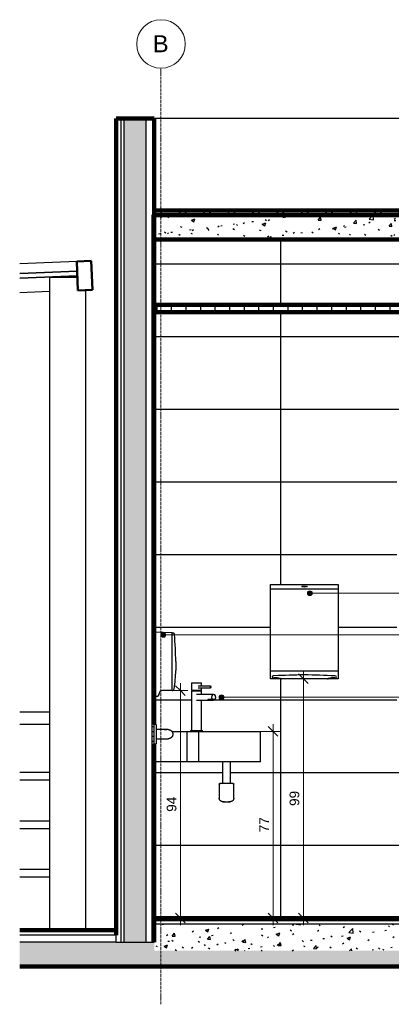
# Model space of a CAD drawing. Header units: millimetres. Extents: x -32127 to -9124, y -6877 to 4737.
# Tile 22 of 25: x -17910 to -16379, y 674 to 4737. Entities that reach past the tile are written whole.
import ezdxf

# ---------------------------------------------------------------- set-up
doc = ezdxf.new("R2010")
doc.units = ezdxf.units.MM
doc.linetypes.add('_Traço - ponto', pattern=[16, 12, -2, 0, -2])
for name, color, linetype, lineweight in [('A-ANNO-DIMS', 211, 'Continuous', 9), ('A-ANNO-DIMS-20', 211, 'Continuous', 9), ('A-CLNG', 13, 'Continuous', 25), ('A-CLNG-PATT', 13, 'Continuous', 90), ('A-FLOR', 192, 'Continuous', 25), ('A-FLOR-HRAL', 11, 'Continuous', 25), ('A-FLOR-MCUT', 51, 'Continuous', 25), ('A-FLOR-PATT', 8, 'Continuous', 25), ('A-GENM', 13, 'Continuous', 25), ('A-GLAZ-CURT', 52, 'Continuous', 25), ('A-GLAZ-CWMG', 51, 'Continuous', 25), ('A-ROOF', 132, 'Continuous', 25), ('A-ROOF-PATT', 132, 'Continuous', 90), ('A-WALL', 113, 'Continuous', 25), ('A-WALL-PATT', 111, 'Continuous', 90), ('G-ANNO-TEXT', 231, 'Continuous', 9), ('P-SANR-FIXT', 6, 'Continuous', 25), ('Q-SPCQ', 91, 'Continuous', 25), ('S-COLS', 52, 'Continuous', 25), ('S-GRID', 1, 'Continuous', 9), ('S-GRID-IDEN', 1, 'Continuous', 9)]:
    doc.layers.add(name, color=color, linetype=linetype, lineweight=lineweight)
doc.styles.add('Arial', font='arial.ttf', dxfattribs={"height": 70})
doc.styles.add('Arial_2', font='arial.ttf', dxfattribs={"height": 40})
doc.dimstyles.new('Diagonal_-_2_0mm_Arial', dxfattribs={"dimscale": 304.8, "dimtxt": 40.810376, "dimasz": 0.131234, "dimexe": 0.098425, "dimexo": 0.0625, "dimgap": 0.009843, "dimtad": 1, "dimdec": 0, "dimlfac": 0.1, "dimdsep": 46, "dimtxsty": 'Arial_2', "dimblk1": 'OBLIQUE', "dimblk2": 'OBLIQUE', "dimsah": 1, "dimcen": 0.09, "dimdle": 0.098425, "dimadec": 0, "dimazin": 0, "dimtfac": 1, "dimtdec": 4, "dimtix": 1, "dimtmove": 0, "dimatfit": 3, "dimfxl": 0.19685, "dimfxlon": 1, "dimtvp": 1, "dimtolj": 1, "dimtzin": 0, "dimarcsym": 2})
pattern_1 = [(50, (-14954.41, 0), (145.7474, -12.7507), [15.24, -167.64]), (355, (-14954.4, 0), (-28.194, 152.846), [12.192, -134.112]), (100.451, (-14942.26, -1.06), (117.554, 140.0937), [12.952, -142.472]), (46.184, (-14954.4, 40.64), (216.8635, -33.634), [22.86, -251.46]), (96.636, (-14936.34, 37.84), (189.922, 197.942), [19.428, -213.708]), (351.184, (-14954.4, 40.64), (189.925, 197.94), [18.288, -201.168]), (21, (-14934.09, 30.48), (121.292, -81.8118), [15.24, -167.64]), (326, (-14934.09, 30.48), (49.442, 147.3507), [12.192, -134.112]), (71.451, (-14923.98, 23.66), (170.7338, 65.5375), [12.952, -142.472]), (37.5, (-14954.407, 0), (2.47086, 67.64346), [6.706, -125.781, 6.706, -129.438, -134.62]), (37.5, (-14954.407, 0), (2.47086, 67.64346), [-268.63, 6.706, -127.914]), (7.5, (-14954.41, 0), (53.4554, 80.144), [6.706, -70.917, 6.706, -122.733, -51.308]), (7.5, (-14954.41, 0), (53.4554, 80.144), [-207.061, 6.706, -44.602]), (327.5, (-14999.72, 0), (108.4723, -4.58285), [6.706, -44.094, 6.706, -151.79, -210.312]), (327.5, (-14999.72, 0), (108.4723, -4.58285), [-209.296, 6.706, -203.606]), (317.5, (-15020.04, 0), (118.5031, 20.3417), [6.706, -59.334, 6.706, -98.552, -149.352]), (317.5, (-15020.04, 0), (118.5031, 20.3417), [-171.298, 6.706, -142.646])]
pattern_2 = [(0, (-14954.407, 0), (0, 20), []), (90, (-14954.407, 0), (-20, 1e-15), [])]

# ---------------------------------------------------------------- blocks, each defined once
blk = doc.blocks.new('Railing - Railing-3946303-AMPLIAÇÃO - VISTA 02')
at = {"layer": 'A-FLOR-HRAL'}
for p, q in [((-6368.5, 1880), (-6490.6, 1880)), ((-6490.6, 1830), (-6368.5, 1830)), ((-6368.5, 1630), (-6490.6, 1630)), ((-6490.6, 1600), (-6368.5, 1600)), ((-6368.5, 1430), (-6490.6, 1430)), ((-6490.6, 1400), (-6368.5, 1400)), ((-6368.5, 1230), (-6490.6, 1230)), ((-6490.6, 1200), (-6368.5, 1200))]:
    blk.add_line(p, q, dxfattribs=at)
blk = doc.blocks.new('817_Grab_Bars - 8170-001240-3992483-AMPLIAÇÃO - VISTA 02')
at = {"layer": 'Q-SPCQ'}
for p, q in [((-5928.8, 1828.4), (-5936, 1828.4)), ((-5936, 1749), (-5936, 1828.4)), ((-5928.8, 1828.4), (-5928.8, 1749)), ((-5910.6, 1807.8), (-5928.8, 1807.8)), ((-5936, 1749), (-5928.8, 1749)), ((-5928.8, 1769.7), (-5910.6, 1769.7)), ((-5897.8, 1769.7), (-5897.9, 1769.7)), ((-5884.4, 1769.7), (-5884.6, 1769.7))]:
    blk.add_line(p, q, dxfattribs=at)
at = {"layer": 'Q-SPCQ', "flags": 128}
for points in [[(-5878.8, 1807.8), (-5878.9, 1807.8), (-5878.9, 1807.8), (-5879.1, 1807.8), (-5879.2, 1807.8), (-5879.5, 1807.8), (-5879.8, 1807.8), (-5880.1, 1807.8), (-5880.5, 1807.8), (-5880.9, 1807.8), (-5881.3, 1807.8), (-5881.9, 1807.8), (-5882.4, 1807.8), (-5883, 1807.8), (-5883.7, 1807.8), (-5884.4, 1807.8), (-5885.1, 1807.8), (-5885.9, 1807.8), (-5886.7, 1807.8), (-5887.6, 1807.8), (-5888.5, 1807.8), (-5889.4, 1807.8), (-5890.4, 1807.8), (-5891.4, 1807.8), (-5892.4, 1807.8), (-5893.4, 1807.8), (-5894.5, 1807.8), (-5895.6, 1807.8), (-5896.8, 1807.8), (-5897.9, 1807.8), (-5899.1, 1807.8), (-5900.3, 1807.8), (-5901.5, 1807.8), (-5902.7, 1807.8), (-5903.9, 1807.8), (-5905.2, 1807.8), (-5906.5, 1807.8), (-5907.7, 1807.8), (-5909, 1807.8), (-5910.2, 1807.8), (-5910.6, 1807.8)], [(-5894.5, 1807.8), (-5893.7, 1807.8), (-5892.7, 1807.8), (-5891.6, 1807.8), (-5890.6, 1807.8), (-5889.7, 1807.8), (-5888.7, 1807.8), (-5887.8, 1807.8), (-5886.9, 1807.8), (-5886.1, 1807.8), (-5885.3, 1807.8), (-5884.6, 1807.8), (-5884.3, 1807.8)], [(-5878.8, 1807.8), (-5878.1, 1807.8), (-5877.3, 1807.7), (-5876.6, 1807.6), (-5875.8, 1807.5), (-5875.1, 1807.4), (-5874.3, 1807.2), (-5873.6, 1807), (-5872.8, 1806.8), (-5872.1, 1806.6), (-5871.4, 1806.3), (-5870.7, 1806), (-5870, 1805.6), (-5869.4, 1805.3), (-5868.7, 1804.9), (-5868.1, 1804.4), (-5867.5, 1804), (-5866.9, 1803.5), (-5866.3, 1803), (-5865.7, 1802.5), (-5865.2, 1802), (-5864.7, 1801.4), (-5864.2, 1800.9), (-5863.7, 1800.3), (-5863.2, 1799.7), (-5862.8, 1799), (-5862.4, 1798.4), (-5862, 1797.7), (-5861.7, 1797), (-5861.4, 1796.3), (-5861.1, 1795.6), (-5860.8, 1794.9), (-5860.6, 1794.2), (-5860.4, 1793.5), (-5860.2, 1792.7), (-5860.1, 1792), (-5860, 1791.2), (-5859.9, 1790.5), (-5859.8, 1789.7), (-5859.8, 1788.9), (-5859.8, 1788.7)], [(-5859.8, 1788.7), (-5859.8, 1788), (-5859.9, 1787.2), (-5859.9, 1786.4), (-5860, 1785.7), (-5860.2, 1784.9), (-5860.3, 1784.2), (-5860.5, 1783.5), (-5860.8, 1782.7), (-5861, 1782), (-5861.3, 1781.3), (-5861.6, 1780.6), (-5861.9, 1779.9), (-5862.3, 1779.3), (-5862.7, 1778.6), (-5863.1, 1778), (-5863.6, 1777.3), (-5864, 1776.7), (-5864.5, 1776.2), (-5865, 1775.6), (-5865.6, 1775.1), (-5866.1, 1774.5), (-5866.7, 1774), (-5867.3, 1773.6), (-5867.9, 1773.1), (-5868.5, 1772.7), (-5869.2, 1772.3), (-5869.9, 1771.9), (-5870.5, 1771.6), (-5871.2, 1771.3), (-5871.9, 1771), (-5872.7, 1770.7), (-5873.4, 1770.5), (-5874.1, 1770.3), (-5874.9, 1770.1), (-5875.6, 1770), (-5876.4, 1769.8), (-5877.1, 1769.8), (-5877.9, 1769.7), (-5878.6, 1769.7)], [(-5910.6, 1769.7), (-5909.3, 1769.7), (-5908.1, 1769.7), (-5906.8, 1769.7), (-5905.5, 1769.7), (-5904.3, 1769.7), (-5903, 1769.7), (-5901.8, 1769.7), (-5900.6, 1769.7), (-5899.4, 1769.7), (-5898.2, 1769.7), (-5897.1, 1769.7), (-5895.9, 1769.7), (-5894.8, 1769.7), (-5893.7, 1769.7), (-5892.7, 1769.7), (-5891.6, 1769.7), (-5890.6, 1769.7), (-5889.7, 1769.7), (-5888.7, 1769.7), (-5887.8, 1769.7), (-5886.9, 1769.7), (-5886.1, 1769.7), (-5885.3, 1769.7), (-5884.6, 1769.7), (-5883.9, 1769.7), (-5883.2, 1769.7), (-5882.6, 1769.7), (-5882, 1769.7), (-5881.5, 1769.7), (-5881, 1769.7), (-5880.6, 1769.7), (-5880.2, 1769.7), (-5879.8, 1769.7), (-5879.5, 1769.7), (-5879.3, 1769.7), (-5879.1, 1769.7), (-5879, 1769.7), (-5878.9, 1769.7), (-5878.8, 1769.7), (-5878.8, 1769.7)]]:
    blk.add_lwpolyline(points, dxfattribs=at)
blk = doc.blocks.new('Soap_Dispenser-Bradley_Corp_Diplomat-6A01-11 - 6A01-11-3992484-AMPLIAÇÃO - VISTA 02')
at = {"layer": 'A-GENM'}
for p, q in [((-5863, 2206.8), (-5857.4, 2206.8)), ((-5863, 1968.8), (-5863, 2206.8)), ((-5847.4, 2089.2), (-5847.4, 2051.6))]:
    blk.add_line(p, q, dxfattribs=at)
for centre, radius, start, end in [((-5861.9, 2199), 9, 2.8451, 60.4282), ((-7467.5, 2063.9), 1620.3, 0.8932, 4.797), ((-6311.3, 2057.7), 463.9, 349.8924, 359.2463), ((-5863.4, 1977.8), 9, 272.5, 349.8924)]:
    blk.add_arc(centre, radius, start, end, dxfattribs=at)
at = {"layer": 'Q-SPCQ'}
for p, q in [((-5936, 2211.2), (-5863, 2208)), ((-5863, 2208), (-5863, 2206.8)), ((-5863, 1968.8), (-5902.8, 1968.8)), ((-5927.7, 1944.9), (-5936, 1944.7))]:
    blk.add_line(p, q, dxfattribs=at)
for centre, radius, start, end in [((-5928.2, 1957.7), 12.8, 272.429, 356.0119), ((-5902.6, 1955.9), 12.9, 90.8078, 176.0119)]:
    blk.add_arc(centre, radius, start, end, dxfattribs=at)
blk = doc.blocks.new('Towel_Dispenser-Bradley_Corp-250-33 - Towel_Dispenser-Bradley_Corp-250-33-3748140-AMPLIAÇÃO - VISTA 02')
at = {"layer": 'Q-SPCQ'}
for p, q in [((-5457.4, 2017.3), (-5457.4, 2406.2)), ((-5457.4, 2406.2), (-5178, 2406.2)), ((-5317.7, 2399.7), (-5317.7, 2395.6)), ((-5178, 2406.2), (-5178, 2017.3)), ((-5178, 2387.5), (-5457.4, 2387.5)), ((-5178, 2049), (-5457.4, 2049)), ((-5178, 2017.3), (-5457.4, 2017.3))]:
    blk.add_line(p, q, dxfattribs=at)
for major_axis in [(11.1, 0), (-11.1, 0), (-5.95, 0)]:
    blk.add_ellipse((-5317.7, 2397.6), major_axis=major_axis, ratio=0.183568, dxfattribs=at)
for centre, major_axis, ratio, start_param, end_param in [((-4868.9, -2240.1), (8605.3, 0), 0.497289, 1.622955, 1.63757), ((-5766.3, -2240.1), (8605.3, 0), 0.497288, 1.503985, 1.518623), ((-5442.5, 2025.3), (7.7, 0), 0.497227, 3.071893, 4.581656), ((-5442.6, 2025.9), (7.66, 0), 0.495822, 1.637559, 3.212674), ((-5440.5, 1999.8), (43.8, 0), 0.497293, 0.978564, 1.640454), ((-5415, 2031), (-6.9, 12.6), 0.781608, 2.438107, 2.525583), ((-5412.2, 2032.4), (1, 15.1), 0.853605, 3.000639, 3.19956), ((-5223.9, 2032.3), (-3.7, 14.7), 0.851064, 2.931487, 3.094575), ((-5220.9, 2031.2), (5.9, 13.1), 0.802806, 3.654407, 3.77779), ((-5194.9, 1999.8), (43.8, 0), 0.497329, 1.501277, 2.163466), ((-5192.9, 2025.3), (7.65, 0), 0.501085, 4.847999, 6.354962), ((-5192.9, 2025.9), (7.69, 0), 0.496161, 6.211151, 7.704764)]:
    blk.add_ellipse(centre, major_axis=major_axis, ratio=ratio, start_param=start_param, end_param=end_param, dxfattribs=at)
blk = doc.blocks.new('Rectangular Mullion - 6x12 cm metal-4024688-AMPLIAÇÃO - VISTA 02')
at = {"layer": 'A-GLAZ-CWMG', "lineweight": 50}
for p, q in [((-6195.9, 3742), (-6255.8, 3739.6)), ((-6255.8, 3739.6), (-6251, 3619.6)), ((-6191.1, 3622), (-6195.9, 3742)), ((-6251, 3619.6), (-6191.1, 3622))]:
    blk.add_line(p, q, dxfattribs=at)
blk = doc.blocks.new('System Panel - Vidro 2cm escuro2-4253585-AMPLIAÇÃO - VISTA 02')
at = {"layer": 'A-GLAZ-CURT', "lineweight": 35}
for p, q in [((-6254.2, 3699.6), (-6490.6, 3690.1)), ((-6253.4, 3679.6), (-6254.2, 3699.6)), ((-6490.6, 3670.1), (-6253.4, 3679.6))]:
    blk.add_line(p, q, dxfattribs=at)
blk = doc.blocks.new('Rectangular Mullion - 6x12 cm metal-4019210-AMPLIAÇÃO - VISTA 02')
at = {"layer": 'A-GLAZ-CWMG'}
for p, q in [((-6255.8, 3739.6), (-6490.6, 3730.2)), ((-6368.5, 3615), (-6490.6, 3610.1))]:
    blk.add_line(p, q, dxfattribs=at)
blk = doc.blocks.new('Sink - Corner _2_ - Sink - Corner _2_-3728989-AMPLIAÇÃO - VISTA 02')
at = {"layer": 'P-SANR-FIXT'}
for p, q in [((-5782.2, 2000), (-5782.2, 1970)), ((-5782.2, 2000), (-5776.4, 2000)), ((-5776.4, 2000), (-5742.2, 2000)), ((-5742.2, 1985.6), (-5742.2, 2000)), ((-5782.2, 1970), (-5776.4, 1970)), ((-5782.2, 1968), (-5782.2, 1804)), ((-5782.2, 1968), (-5776.4, 1968)), ((-5780.2, 1970), (-5780.2, 1968)), ((-5776.4, 1970), (-5742.2, 1970)), ((-5776.4, 1968), (-5742.2, 1968)), ((-5691.5, 1952.6), (-5762.2, 1952.6)), ((-5704.2, 1986.3), (-5755.9, 1986.3)), ((-5755.9, 1980.3), (-5704.2, 1980.3)), ((-5744.2, 1968), (-5744.2, 1970)), ((-5742.2, 1970), (-5742.2, 1980.7)), ((-5742.2, 1952.2), (-5742.2, 1968)), ((-5762.2, 1928.6), (-5709.2, 1928.6)), ((-5742.2, 1804), (-5742.2, 1928.7)), ((-5715.8, 1933.2), (-5698.2, 1933.2)), ((-5707.5, 1933.2), (-5707.5, 1927.1)), ((-5705.2, 1927.1), (-5707.5, 1927.1)), ((-5691.5, 1927.1), (-5705.2, 1927.1)), ((-5698.2, 1933.2), (-5684.9, 1933.2)), ((-5691.5, 1927.1), (-5691.5, 1933.2)), ((-5863.7, 1800), (-5800.6, 1800)), ((-5800.6, 1800), (-5752.1, 1800)), ((-5800.6, 1675), (-5800.6, 1800)), ((-5787.2, 1804), (-5787.2, 1800)), ((-5786.9, 1804), (-5779.9, 1804)), ((-5779.9, 1804), (-5737.5, 1804)), ((-5752.1, 1800), (-5498.5, 1800)), ((-5752.1, 1675), (-5752.1, 1800)), ((-5737.2, 1800), (-5737.2, 1804)), ((-5498.5, 1675), (-5498.5, 1800)), ((-5800.6, 1675), (-5936, 1675)), ((-5752.1, 1675), (-5800.6, 1675)), ((-5498.5, 1675), (-5752.1, 1675)), ((-5654.6, 1675), (-5654.6, 1585)), ((-5622.3, 1585), (-5622.3, 1675)), ((-5668.5, 1582), (-5668.5, 1525)), ((-5608.5, 1525), (-5608.5, 1582))]:
    blk.add_line(p, q, dxfattribs=at)
at = {"layer": 'P-SANR-FIXT', "flags": 128}
for points in [[(-5668.5, 1582), (-5668.5, 1582.1), (-5668.5, 1582.2), (-5668.5, 1582.4), (-5668.5, 1582.5), (-5668.4, 1582.6), (-5668.4, 1582.7), (-5668.4, 1582.8), (-5668.3, 1582.9), (-5668.3, 1583.1), (-5668.3, 1583.2), (-5668.2, 1583.3), (-5668.2, 1583.4), (-5668.1, 1583.5), (-5668, 1583.6), (-5668, 1583.7), (-5667.9, 1583.8), (-5667.8, 1583.9), (-5667.7, 1584), (-5667.7, 1584.1), (-5667.6, 1584.2), (-5667.5, 1584.2), (-5667.4, 1584.3), (-5667.3, 1584.4), (-5667.2, 1584.5), (-5667.1, 1584.5), (-5667, 1584.6), (-5666.9, 1584.6), (-5666.8, 1584.7), (-5666.7, 1584.8), (-5666.6, 1584.8), (-5666.5, 1584.8), (-5666.4, 1584.9), (-5666.2, 1584.9), (-5666.1, 1584.9), (-5666, 1585), (-5665.9, 1585), (-5665.8, 1585), (-5665.6, 1585), (-5665.5, 1585), (-5665.5, 1585)], [(-5611.5, 1585), (-5611.5, 1585), (-5611.6, 1585), (-5611.7, 1585), (-5611.8, 1585), (-5612, 1585), (-5612.3, 1585), (-5612.5, 1585), (-5612.9, 1585), (-5613.2, 1585), (-5613.6, 1585), (-5614.1, 1585), (-5614.5, 1585), (-5615.1, 1585), (-5615.6, 1585), (-5616.2, 1585), (-5616.8, 1585), (-5617.5, 1585), (-5618.2, 1585), (-5618.9, 1585), (-5619.7, 1585), (-5620.5, 1585), (-5621.3, 1585), (-5622.1, 1585), (-5623, 1585), (-5623.9, 1585), (-5624.8, 1585), (-5625.8, 1585), (-5626.7, 1585), (-5627.7, 1585), (-5628.7, 1585), (-5629.7, 1585), (-5630.8, 1585), (-5631.8, 1585), (-5632.8, 1585), (-5633.9, 1585), (-5635, 1585), (-5636, 1585), (-5637.1, 1585), (-5638.2, 1585), (-5639.3, 1585), (-5640.4, 1585), (-5641.4, 1585), (-5642.5, 1585), (-5643.6, 1585), (-5644.6, 1585), (-5645.7, 1585), (-5646.7, 1585), (-5647.7, 1585), (-5648.7, 1585), (-5649.7, 1585), (-5650.7, 1585), (-5651.7, 1585), (-5652.6, 1585), (-5653.5, 1585), (-5654.4, 1585), (-5655.2, 1585), (-5656.1, 1585), (-5656.9, 1585), (-5657.7, 1585), (-5658.4, 1585), (-5659.1, 1585), (-5659.8, 1585), (-5660.4, 1585), (-5661.1, 1585), (-5661.6, 1585), (-5662.2, 1585), (-5662.7, 1585), (-5663.1, 1585), (-5663.5, 1585), (-5663.9, 1585), (-5664.3, 1585), (-5664.6, 1585), (-5664.8, 1585), (-5665, 1585), (-5665.2, 1585), (-5665.4, 1585), (-5665.4, 1585), (-5665.5, 1585), (-5665.5, 1585)], [(-5665.5, 1585), (-5665.5, 1585), (-5665.4, 1585), (-5665.3, 1585), (-5665.1, 1585), (-5665, 1585), (-5664.7, 1585), (-5664.4, 1585), (-5664.1, 1585), (-5663.8, 1585), (-5663.4, 1585)], [(-5613.9, 1585), (-5613.4, 1585), (-5613.1, 1585), (-5612.7, 1585), (-5612.4, 1585), (-5612.2, 1585), (-5611.9, 1585), (-5611.8, 1585), (-5611.6, 1585), (-5611.5, 1585), (-5611.5, 1585), (-5611.5, 1585)], [(-5611.5, 1585), (-5611.4, 1585), (-5611.3, 1585), (-5611.1, 1585), (-5611, 1585), (-5610.9, 1584.9), (-5610.8, 1584.9), (-5610.7, 1584.9), (-5610.5, 1584.8), (-5610.4, 1584.8), (-5610.3, 1584.8), (-5610.2, 1584.7), (-5610.1, 1584.7), (-5610, 1584.6), (-5609.9, 1584.5), (-5609.8, 1584.5), (-5609.7, 1584.4), (-5609.6, 1584.3), (-5609.5, 1584.3), (-5609.4, 1584.2), (-5609.3, 1584.1), (-5609.3, 1584), (-5609.2, 1583.9), (-5609.1, 1583.8), (-5609, 1583.7), (-5609, 1583.6), (-5608.9, 1583.5), (-5608.8, 1583.4), (-5608.8, 1583.3), (-5608.7, 1583.2), (-5608.7, 1583.1), (-5608.7, 1583), (-5608.6, 1582.9), (-5608.6, 1582.7), (-5608.6, 1582.6), (-5608.5, 1582.5), (-5608.5, 1582.4), (-5608.5, 1582.3), (-5608.5, 1582.2), (-5608.5, 1582), (-5608.5, 1582)], [(-5653.5, 1510), (-5654.1, 1510), (-5654.7, 1510), (-5655.3, 1510.1), (-5655.9, 1510.2), (-5656.5, 1510.3), (-5657.1, 1510.4), (-5657.6, 1510.6), (-5658.2, 1510.8), (-5658.8, 1511), (-5659.3, 1511.2), (-5659.9, 1511.4), (-5660.4, 1511.7), (-5660.9, 1512), (-5661.5, 1512.3), (-5662, 1512.6), (-5662.4, 1513), (-5662.9, 1513.3), (-5663.4, 1513.7), (-5663.8, 1514.1), (-5664.3, 1514.5), (-5664.7, 1515), (-5665.1, 1515.4), (-5665.4, 1515.9), (-5665.8, 1516.4), (-5666.1, 1516.9), (-5666.4, 1517.4), (-5666.7, 1517.9), (-5667, 1518.5), (-5667.2, 1519), (-5667.5, 1519.6), (-5667.7, 1520.1), (-5667.9, 1520.7), (-5668, 1521.3), (-5668.2, 1521.9), (-5668.3, 1522.5), (-5668.4, 1523), (-5668.4, 1523.6), (-5668.5, 1524.2), (-5668.5, 1524.8), (-5668.5, 1525)], [(-5653.5, 1510), (-5653.5, 1510), (-5653.4, 1510), (-5653.4, 1510), (-5653.3, 1510), (-5653.2, 1510), (-5653.1, 1510), (-5652.9, 1510), (-5652.7, 1510), (-5652.5, 1510), (-5652.3, 1510), (-5652.1, 1510), (-5651.8, 1510), (-5651.5, 1510), (-5651.2, 1510), (-5650.9, 1510), (-5650.5, 1510), (-5650.2, 1510), (-5649.8, 1510), (-5649.4, 1510), (-5648.9, 1510), (-5648.5, 1510), (-5648, 1510), (-5647.6, 1510), (-5647.1, 1510), (-5646.6, 1510), (-5646.1, 1510), (-5645.6, 1510), (-5645, 1510), (-5644.5, 1510), (-5643.9, 1510), (-5643.4, 1510), (-5642.8, 1510), (-5642.2, 1510), (-5641.6, 1510), (-5641, 1510), (-5640.4, 1510), (-5639.9, 1510), (-5639.3, 1510), (-5638.7, 1510), (-5638.1, 1510), (-5637.5, 1510), (-5636.9, 1510), (-5636.3, 1510), (-5635.7, 1510), (-5635.1, 1510), (-5634.5, 1510), (-5633.9, 1510), (-5633.4, 1510), (-5632.8, 1510), (-5632.2, 1510), (-5631.7, 1510), (-5631.2, 1510), (-5630.7, 1510), (-5630.2, 1510), (-5629.7, 1510), (-5629.2, 1510), (-5628.7, 1510), (-5628.3, 1510), (-5627.8, 1510), (-5627.4, 1510), (-5627, 1510), (-5626.7, 1510), (-5626.3, 1510), (-5626, 1510), (-5625.6, 1510), (-5625.3, 1510), (-5625.1, 1510), (-5624.8, 1510), (-5624.6, 1510), (-5624.4, 1510), (-5624.2, 1510), (-5624, 1510), (-5623.9, 1510), (-5623.7, 1510), (-5623.6, 1510), (-5623.6, 1510), (-5623.5, 1510), (-5623.5, 1510), (-5623.5, 1510)], [(-5647.3, 1510), (-5647.8, 1510), (-5648.3, 1510), (-5648.7, 1510), (-5649.1, 1510), (-5649.6, 1510), (-5649.9, 1510), (-5650.3, 1510), (-5650.7, 1510), (-5651, 1510), (-5651.3, 1510), (-5651.6, 1510), (-5651.9, 1510), (-5652.2, 1510), (-5652.4, 1510), (-5652.6, 1510), (-5652.8, 1510), (-5653, 1510), (-5653.1, 1510), (-5653.2, 1510), (-5653.3, 1510), (-5653.4, 1510), (-5653.5, 1510), (-5653.5, 1510), (-5653.5, 1510)], [(-5623.5, 1510), (-5623.5, 1510), (-5623.5, 1510), (-5623.6, 1510), (-5623.7, 1510), (-5623.8, 1510), (-5623.9, 1510), (-5624.1, 1510), (-5624.3, 1510), (-5624.5, 1510), (-5624.7, 1510), (-5624.9, 1510), (-5625.2, 1510), (-5625.5, 1510), (-5625.8, 1510), (-5626.1, 1510), (-5626.5, 1510), (-5626.8, 1510), (-5627.2, 1510), (-5627.6, 1510), (-5628, 1510), (-5628.5, 1510), (-5628.9, 1510), (-5629.4, 1510), (-5629.9, 1510)], [(-5608.5, 1525), (-5608.5, 1524.4), (-5608.5, 1523.8), (-5608.6, 1523.2), (-5608.7, 1522.6), (-5608.8, 1522), (-5608.9, 1521.4), (-5609.1, 1520.9), (-5609.3, 1520.3), (-5609.5, 1519.7), (-5609.7, 1519.2), (-5609.9, 1518.6), (-5610.2, 1518.1), (-5610.5, 1517.5), (-5610.8, 1517), (-5611.1, 1516.5), (-5611.5, 1516), (-5611.8, 1515.6), (-5612.2, 1515.1), (-5612.6, 1514.7), (-5613, 1514.2), (-5613.5, 1513.8), (-5613.9, 1513.4), (-5614.4, 1513.1), (-5614.9, 1512.7), (-5615.4, 1512.4), (-5615.9, 1512.1), (-5616.4, 1511.8), (-5617, 1511.5), (-5617.5, 1511.2), (-5618.1, 1511), (-5618.6, 1510.8), (-5619.2, 1510.6), (-5619.8, 1510.5), (-5620.4, 1510.3), (-5620.9, 1510.2), (-5621.5, 1510.1), (-5622.1, 1510.1), (-5622.7, 1510), (-5623.3, 1510), (-5623.5, 1510)]]:
    blk.add_lwpolyline(points, dxfattribs=at)
at = {"layer": 'P-SANR-FIXT'}
for centre, major_axis, start_param, end_param in [((-5704.2, 1983.3), (0, 3), 4.712389, 7.853982), ((-5704.2, 1983.3), (0, 3), 1.570796, 4.712389), ((-5691.5, 1940.6), (0, 12), 4.712389, 7.853982), ((-5709.2, 1940.6), (0, 12), 2.24273, 3.345253), ((-5691.5, 1940.6), (0, 12), 1.570796, 2.24273), ((-5691.5, 1940.6), (0, 12), 4.040455, 4.712389)]:
    blk.add_ellipse(centre, major_axis=major_axis, ratio=0.707107, start_param=start_param, end_param=end_param, dxfattribs=at)
blk = doc.blocks.new('Grid - Head Grid-11506-AMPLIAÇÃO - VISTA 02')
at = {"layer": 'S-GRID-IDEN'}
blk.add_circle((-5908.5, 4637.1), 100, dxfattribs=at)
blk = doc.blocks.new('DIMBLOCK92-AMPLIAÇÃO - VISTA 02')
at = {"layer": 'A-ANNO-DIMS-20'}
for p, q in [((-17247.2, 1000), (-17247.2, 1998.8)), ((-17307.2, 1968.8), (-17217.2, 1968.8)), ((-17247.2, 1968.8), (-17307.2, 1968.8)), ((-17307.2, 1030), (-17217.2, 1030)), ((-17247.2, 1030), (-17307.2, 1030))]:
    blk.add_line(p, q, dxfattribs=at)
at = {"layer": 'A-ANNO-DIMS-20', "lineweight": 18}
for p, q in [((-17247.2, 1968.8), (-17267.2, 1988.8)), ((-17247.2, 1968.8), (-17227.2, 1948.8)), ((-17247.2, 1030), (-17267.2, 1050)), ((-17247.2, 1030), (-17227.2, 1010))]:
    blk.add_line(p, q, dxfattribs=at)
at = {"layer": 'A-ANNO-DIMS-20', "color": 0, "insert": (-17304, 1468.4), "char_height": 40, "width": 74.435, "attachment_point": 1, "rotation": 90, "line_spacing_factor": 0.941778, "style": 'Arial_2'}
blk.add_mtext('94', dxfattribs=at)
blk = doc.blocks.new('_Oblique')
at = {"color": 0, "linetype": 'ByBlock', "lineweight": -2}
blk.add_line((-0.5, -0.5), (0.5, 0.5), dxfattribs=at)
blk = doc.blocks.new('DIMBLOCK93-AMPLIAÇÃO - VISTA 02')
at = {"layer": 'A-ANNO-DIMS-20'}
for p, q in [((-16865.5, 1830), (-16865.5, 1000)), ((-16925.5, 1800), (-16835.5, 1800)), ((-16865.5, 1800), (-16925.5, 1800)), ((-16805.5, 1030), (-16895.5, 1030)), ((-16865.5, 1030), (-16805.5, 1030))]:
    blk.add_line(p, q, dxfattribs=at)
at = {"layer": 'A-ANNO-DIMS-20', "lineweight": 18}
for p, q in [((-16865.5, 1800), (-16885.5, 1820)), ((-16865.5, 1800), (-16845.5, 1780)), ((-16865.5, 1030), (-16885.5, 1050)), ((-16865.5, 1030), (-16845.5, 1010))]:
    blk.add_line(p, q, dxfattribs=at)
at = {"layer": 'A-ANNO-DIMS-20', "color": 0, "insert": (-16922.3, 1384), "char_height": 40, "width": 74.435, "attachment_point": 1, "rotation": 90, "line_spacing_factor": 0.941778, "style": 'Arial_2'}
blk.add_mtext('77', dxfattribs=at)
blk = doc.blocks.new('DIMBLOCK94-AMPLIAÇÃO - VISTA 02')
at = {"layer": 'A-ANNO-DIMS-20', "lineweight": 18}
for p, q in [((-16740.9, 2017.3), (-16760.9, 2037.3)), ((-16740.9, 2017.3), (-16720.9, 1997.3)), ((-16740.9, 1030), (-16760.9, 1050)), ((-16740.9, 1030), (-16720.9, 1010))]:
    blk.add_line(p, q, dxfattribs=at)
at = {"layer": 'A-ANNO-DIMS-20'}
for p, q in [((-16740.9, 2047.3), (-16740.9, 1000)), ((-16680.9, 2017.3), (-16770.9, 2017.3)), ((-16740.9, 2017.3), (-16680.9, 2017.3)), ((-16680.9, 1030), (-16770.9, 1030)), ((-16740.9, 1030), (-16680.9, 1030))]:
    blk.add_line(p, q, dxfattribs=at)
at = {"layer": 'A-ANNO-DIMS-20', "color": 0, "insert": (-16797.7, 1492.6), "char_height": 40, "width": 74.435, "attachment_point": 1, "rotation": 90, "line_spacing_factor": 0.941778, "style": 'Arial_2'}
blk.add_mtext('99', dxfattribs=at)

msp = doc.modelspace()

# ---------------------------------------------------------------- hatches: boundary and pattern name
at = {"layer": 'A-CLNG-PATT', "lineweight": 25}
h = msp.add_hatch(dxfattribs=at)
h.set_pattern_fill('FP_22', color=256, angle=-90, style=0, pattern_type=2)
h.set_pattern_definition([(270, (-16143.724, 3560), (60, -1e-13), [])])
h.paths.add_polyline_path([(-17354.974, 3530), (-14932.474, 3530), (-14932.474, 3555), (-17354.974, 3555)], flags=0)
at = {"layer": 'A-FLOR-PATT'}
h = msp.add_hatch(dxfattribs=at)
h.set_pattern_fill('FP_20', color=256, style=0, pattern_type=2)
h.set_pattern_definition(pattern_2)
h.paths.add_polyline_path([(-14932.474, 1020), (-14932.474, 1030), (-17354.974, 1030), (-17354.974, 1020), (-15380.271, 1020)], flags=0)
h = msp.add_hatch(dxfattribs=at)
h.set_pattern_fill('FP_19', color=256, style=0, pattern_type=2)
h.set_pattern_definition(pattern_1)
h.paths.add_polyline_path([(-15380.271, 895), (-14932.474, 895), (-14932.474, 1005), (-17354.974, 1005), (-17354.974, 895), (-16223.365, 895)], flags=0)
h = msp.add_hatch(dxfattribs=at)
h.set_pattern_fill('FP_19', color=256, style=0, pattern_type=2)
h.set_pattern_definition(pattern_1)
h.paths.add_polyline_path([(-16223.365, 830), (-14537.176, 830), (-14537.176, 895), (-14792.474, 895), (-14792.474, 930), (-14932.474, 930), (-14932.474, 895), (-17354.974, 895), (-17354.974, 930), (-17909.554, 930), (-17909.554, 830), (-17066.46, 830)], flags=0)
at = {"layer": 'A-ROOF-PATT', "lineweight": 25}
h = msp.add_hatch(dxfattribs=at)
h.set_pattern_fill('FP_24', color=256, style=0, pattern_type=2)
h.set_pattern_definition([(45, (-14954.41, 0), (-50.2894, 50.2894), []), (45, (-14954.41, 76.2), (-50.2894, 50.2894), [])])
h.paths.add_polyline_path([(-14537.176, 3930), (-14537.176, 3950), (-17354.974, 3950), (-17354.974, 3930)], flags=0)
h = msp.add_hatch(dxfattribs=at)
h.set_pattern_fill('FP_19', color=256, style=0, pattern_type=2)
h.set_pattern_definition(pattern_1)
h.paths.add_polyline_path([(-17354.974, 3830), (-14537.176, 3830), (-14537.176, 3930), (-17354.974, 3930)], flags=0)
at = {"layer": 'A-WALL-PATT'}
for points in [[(-17389.974, 3930), (-17389.974, 4328.7), (-17479.974, 4328.7), (-17479.974, 3930)], [(-17479.974, 930), (-17389.974, 930), (-17389.974, 3930), (-17479.974, 3930), (-17479.974, 1084.519)]]:
    msp.add_hatch(color=256, dxfattribs=at).paths.add_polyline_path(points, flags=0)
at = {"layer": 'A-WALL-PATT', "lineweight": 25}
h = msp.add_hatch(dxfattribs=at)
h.set_pattern_fill('FP_20', color=256, style=0, pattern_type=2)
h.set_pattern_definition(pattern_2)
h.paths.add_polyline_path([(-17354.974, 930), (-17354.974, 3930), (-17364.974, 3930), (-17364.974, 930)], flags=0)
h = msp.add_hatch(dxfattribs=at)
h.set_pattern_fill('FP_21', color=256, style=0, pattern_type=2)
h.set_pattern_definition([(0, (-17433.72, 1030), (0, 300), []), (90, (-17433.7, 1030), (-600, 4e-14), [])])
h.paths.add_polyline_path([(-17354.974, 1030), (-15432.474, 1030), (-15432.474, 1230), (-15433.914, 1241.66), (-15438.146, 1252.621), (-15444.918, 1262.222), (-15453.821, 1269.888), (-15482.849, 1290.858), (-15507.1, 1317.208), (-15525.594, 1347.872), (-15519.261, 1394.494), (-15517.171, 1399.54), (-15513.846, 1403.872), (-15509.514, 1407.197), (-15504.468, 1409.287), (-15499.053, 1410), (-15504.139, 1410.747), (-15507.398, 1411.858), (-15511.069, 1414.096), (-15514.208, 1417.142), (-15516.541, 1420.664), (-15518.08, 1424.679), (-15524.974, 1727.743), (-15527.474, 1727.743), (-15527.474, 1747.743), (-15526.827, 1752.653), (-15524.932, 1757.23), (-15521.917, 1761.159), (-15517.987, 1764.174), (-15513.411, 1766.07), (-15508.5, 1766.717), (-15431.47, 1768.962), (-15354.414, 1769.949), (-15354.158, 1771.342), (-15353.575, 1772.634), (-15352.565, 1773.851), (-15351.58, 1774.616), (-15350.286, 1775.192), (-15314.662, 1775.192), (-15313.368, 1774.616), (-15312.249, 1773.747), (-15311.373, 1772.634), (-15310.789, 1771.342), (-15310.534, 1769.949), (-15233.478, 1768.962), (-15156.448, 1766.717), (-15151.537, 1766.07), (-15146.867, 1764.103), (-15143.031, 1761.159), (-15139.974, 1757.128), (-15138.12, 1752.653), (-15137.474, 1747.743), (-15137.474, 1727.743), (-15139.974, 1727.743), (-15146.867, 1424.679), (-15148.407, 1420.664), (-15150.782, 1417.079), (-15154.239, 1413.877), (-15157.848, 1411.756), (-15161.62, 1410.47), (-15165.895, 1410), (-15160.48, 1409.287), (-15155.434, 1407.197), (-15151.101, 1403.872), (-15147.777, 1399.54), (-15145.687, 1394.494), (-15139.354, 1347.872), (-15157.848, 1317.208), (-15182.099, 1290.858), (-15211.126, 1269.888), (-15220.03, 1262.222), (-15226.801, 1252.621), (-15231.034, 1241.66), (-15232.474, 1230), (-15232.474, 1030), (-14932.474, 1030), (-14932.474, 1829.038), (-14939.618, 1829.038), (-14939.618, 1849.675), (-14991.037, 1849.875), (-14995.195, 1850.585), (-14999.149, 1852.227), (-15003.511, 1855.798), (-15006.122, 1859.2), (-15008.025, 1863.794), (-15008.674, 1868.725), (-15007.698, 1874.445), (-15006.122, 1878.25), (-15002.987, 1882.278), (-14998.653, 1885.428), (-14993.747, 1887.238), (-14988.533, 1887.759), (-14973.808, 1887.753), (-14939.618, 1887.775), (-14939.618, 1908.413), (-14932.474, 1908.413), (-14932.474, 3530), (-17354.974, 3530), (-17354.974, 2211.176), (-17281.999, 2207.99), (-17281.999, 2206.817), (-17276.409, 2206.817), (-17274.602, 2205.467), (-17273.188, 2203.71), (-17272.255, 2201.657), (-17271.861, 2199.436), (-17268.183, 2144.365), (-17266.383, 2089.2), (-17266.383, 2051.569), (-17268.425, 2013.764), (-17273.543, 1976.251), (-17274.119, 1974.313), (-17275.114, 1972.553), (-17277.233, 1970.533), (-17278.137, 1969.906), (-17280.014, 1969.154), (-17282.011, 1968.84), (-17321.774, 1968.84), (-17324.931, 1968.402), (-17327.883, 1967.202), (-17330.452, 1965.315), (-17332.478, 1962.855), (-17333.84, 1959.974), (-17335.056, 1953.768), (-17336.35, 1950.978), (-17338.297, 1948.558), (-17340.77, 1946.677), (-17343.622, 1945.448), (-17346.687, 1944.941), (-17354.974, 1944.651), (-17354.974, 1828.413), (-17347.83, 1828.413), (-17347.83, 1807.775), (-17296.547, 1807.614), (-17292.287, 1806.875), (-17288.116, 1805.082), (-17284.091, 1801.854), (-17282.669, 1800), (-17205.91, 1800), (-17205.91, 1804), (-17201.218, 1804), (-17201.218, 1968), (-17199.218, 1968), (-17199.218, 1970), (-17201.218, 1970), (-17201.218, 2000), (-17161.218, 2000), (-17161.218, 1986.268), (-17122.935, 1986.165), (-17122.144, 1985.866), (-17121.367, 1984.768), (-17121.155, 1982.491), (-17121.704, 1981.146), (-17122.655, 1980.37), (-17124.265, 1980.268), (-17161.218, 1980.268), (-17161.218, 1970), (-17163.218, 1970), (-17163.218, 1968), (-17161.218, 1968), (-17161.218, 1952.642), (-17110.507, 1952.642), (-17108.311, 1952.233), (-17106.264, 1951.034), (-17104.507, 1949.127), (-17102.86, 1945.622), (-17102.234, 1942.922), (-17102.022, 1940.642), (-17102.311, 1937.664), (-17102.86, 1935.442), (-17103.866, 1933.172), (-17110.482, 1933.172), (-17110.482, 1927.072), (-17126.482, 1927.072), (-17126.482, 1928.97), (-17127.098, 1928.741), (-17161.218, 1928.642), (-17161.218, 1804), (-17156.525, 1804), (-17156.525, 1800), (-16917.474, 1800), (-16917.474, 1675), (-17041.322, 1675), (-17041.322, 1585), (-17029.921, 1584.771), (-17028.353, 1584.121), (-17027.474, 1582), (-17027.474, 1525), (-17028.616, 1519.26), (-17031.867, 1514.393), (-17037.306, 1510.982), (-17040.645, 1510.264), (-17045.357, 1510), (-17072.474, 1510), (-17078.282, 1511.187), (-17083.139, 1514.481), (-17086.332, 1519.26), (-17087.474, 1525), (-17087.366, 1582.261), (-17086.595, 1584.121), (-17084.474, 1585), (-17073.626, 1585.04), (-17073.827, 1675), (-17354.974, 1675), (-17354.974, 1084.519)], flags=0)
h.paths.add_polyline_path([(-14792.474, 1030), (-14537.176, 1030), (-14537.176, 1624.1), (-14624.224, 1624.1), (-14624.224, 1800), (-14792.474, 1800), (-14792.474, 1084.519)], flags=0)
h.paths.add_polyline_path([(-15717.274, 1828.512), (-15727.872, 1830), (-15737.118, 1833.83), (-15745.337, 1840.137), (-15751.644, 1848.356), (-15755.609, 1857.928), (-15756.961, 1868.2), (-15755.609, 1878.472), (-15751.644, 1888.044), (-15745.337, 1896.263), (-15737.118, 1902.57), (-15727.546, 1906.535), (-15717.274, 1907.887), (-15707.002, 1906.535), (-15697.43, 1902.57), (-15689.211, 1896.263), (-15682.575, 1887.25), (-15142.373, 1887.25), (-15142.044, 1888.044), (-15135.737, 1896.263), (-15127.518, 1902.57), (-15117.946, 1906.535), (-15107.674, 1907.887), (-15097.402, 1906.535), (-15087.83, 1902.57), (-15079.611, 1896.263), (-15073.304, 1888.044), (-15069.339, 1878.472), (-15067.986, 1868.2), (-15069.339, 1857.928), (-15073.304, 1848.356), (-15079.611, 1840.137), (-15087.83, 1833.83), (-15097.402, 1829.865), (-15107.674, 1828.512), (-15118.272, 1830), (-15127.518, 1833.83), (-15135.737, 1840.137), (-15142.373, 1849.15), (-15682.575, 1849.15), (-15682.904, 1848.356), (-15689.211, 1840.137), (-15697.43, 1833.83), (-15707.002, 1829.865), (-15712.343, 1829.162)], flags=0)
h.paths.add_polyline_path([(-15884.974, 1830), (-16354.974, 1830), (-16354.974, 3130), (-15854.974, 3130), (-15854.974, 1830)], flags=0)
h.paths.add_polyline_path([(-14732.174, 1840), (-14732.174, 1852.7), (-14699.787, 1852.7), (-14699.787, 1916.2), (-14684.549, 1916.2), (-14684.549, 2040.025), (-14682.936, 2054.964), (-14678.99, 2067.97), (-14672.242, 2080.596), (-14662.833, 2091.93), (-14652.094, 2100.743), (-14639.469, 2107.491), (-14627.068, 2111.253), (-14628.354, 2129.64), (-14631.346, 2241.762), (-14628.048, 2353.875), (-14627.13, 2358.822), (-14625.007, 2363.384), (-14621.813, 2367.273), (-14617.751, 2370.241), (-14613.076, 2372.103), (-14608.084, 2372.74), (-14537.176, 2372.74), (-14537.176, 3530), (-14792.474, 3530), (-14792.474, 1941.6), (-14773.424, 1941.6), (-14773.424, 1840), (-14747.95, 1840)], flags=0)
h.paths.add_polyline_path([(-14567.074, 1852.7), (-14537.176, 1852.7), (-14537.176, 2053.242), (-14539.432, 2060.68), (-14544.42, 2070.012), (-14551.133, 2078.191), (-14559.312, 2084.904), (-14568.644, 2089.891), (-14578.769, 2092.963), (-14589.869, 2094), (-14611.524, 2094), (-14622.054, 2092.963), (-14632.179, 2089.891), (-14642.076, 2084.44), (-14649.69, 2078.191), (-14656.402, 2070.012), (-14661.39, 2060.68), (-14664.462, 2050.555), (-14665.499, 2040.025), (-14665.499, 1916.2), (-14650.261, 1916.2), (-14650.261, 1852.7), (-14576.984, 1852.7)], flags=0)
h.paths.add_polyline_path([(-16596.977, 2017.3), (-16876.377, 2017.3), (-16876.377, 2406.238), (-16596.977, 2406.238), (-16596.977, 2021.446)], flags=0)
h.paths.add_polyline_path([(-14774.474, 2030), (-14782.474, 2030), (-14782.474, 3230), (-14774.474, 3230), (-14774.474, 2255.678)], flags=0)
h.paths.add_polyline_path([(-14537.176, 2091.069), (-14537.176, 2105.201), (-14557.069, 2105.201), (-14548.728, 2100.743), (-14537.394, 2091.334)], flags=0)
h.paths.add_polyline_path([(-14537.176, 3560), (-14537.176, 3830), (-14792.474, 3830), (-14792.474, 3560)], flags=0)
h.paths.add_polyline_path([(-17354.974, 3560), (-14932.474, 3560), (-14932.474, 3830), (-17354.974, 3830)], flags=0)
at = {"layer": 'G-ANNO-TEXT'}
h = msp.add_hatch(color=250, dxfattribs=at)
edge = h.paths.add_edge_path(flags=0)
edge.add_arc((-16714.395, 2370.274), 10, 0, 360)
h = msp.add_hatch(color=250, dxfattribs=at)
edge = h.paths.add_edge_path(flags=0)
edge.add_arc((-17317.461, 2198.894), 10, 0, 360)
h = msp.add_hatch(color=250, dxfattribs=at)
edge = h.paths.add_edge_path(flags=0)
edge.add_arc((-17078.35, 1940.935), 10, 0, 360)

# ---------------------------------------------------------------- linework, layer by layer
at = {"layer": 'A-CLNG', "lineweight": 90}
for p, q in [((-14932.474, 3560), (-17354.974, 3560)), ((-17354.974, 3530), (-14932.474, 3530))]:
    msp.add_line(p, q, dxfattribs=at)
at = {"layer": 'A-CLNG'}
msp.add_line((-14932.474, 3555), (-17354.974, 3555), dxfattribs=at)
at = {"layer": 'A-FLOR', "lineweight": 90}
for p, q in [((-14932.474, 1030), (-17354.974, 1030)), ((-17354.974, 1030), (-17354.974, 930)), ((-17512.474, 980), (-17909.554, 980)), ((-17512.474, 960), (-17512.474, 980)), ((-17909.554, 830), (-14537.176, 830))]:
    msp.add_line(p, q, dxfattribs=at)
at = {"layer": 'A-FLOR-MCUT'}
for p, q in [((-14932.474, 1020), (-17354.974, 1020)), ((-14932.474, 1005), (-17354.974, 1005)), ((-17512.474, 960), (-17909.554, 960)), ((-17512.474, 930), (-17512.474, 960)), ((-17512.474, 930), (-17909.554, 930))]:
    msp.add_line(p, q, dxfattribs=at)
at = {"layer": 'A-ROOF', "lineweight": 90}
for p, q in [((-14537.176, 3950), (-17354.974, 3950)), ((-14537.176, 3930), (-17354.974, 3930)), ((-17354.974, 3830), (-14537.176, 3830))]:
    msp.add_line(p, q, dxfattribs=at)
at = {"layer": 'A-WALL', "lineweight": 90}
for p, q in [((-17512.474, 4328.7), (-17512.474, 980)), ((-17354.974, 4328.7), (-17512.474, 4328.7)), ((-17354.974, 1828.413), (-17354.974, 4328.7)), ((-17354.974, 1030), (-17354.974, 1749.038))]:
    msp.add_line(p, q, dxfattribs=at)
at = {"layer": 'A-WALL'}
for p, q in [((-17492.474, 4328.7), (-17492.474, 930)), ((-17479.974, 4328.7), (-17479.974, 930)), ((-17389.974, 4328.7), (-17389.974, 930)), ((-17357.474, 4328.7), (-17357.474, 3930)), ((-14537.176, 4328.7), (-17354.974, 4328.7)), ((-17354.974, 3930), (-17364.974, 3930)), ((-17364.974, 3930), (-17364.974, 930)), ((-17512.474, 930), (-17354.974, 930))]:
    msp.add_line(p, q, dxfattribs=at)
at = {"layer": 'G-ANNO-TEXT', "color": 250}
for p, q in [((-16714.395, 2370.274), (-13754.324, 2370.274)), ((-17317.461, 2198.894), (-14044.124, 2198.894)), ((-17078.35, 1940.935), (-14443.558, 1940.935))]:
    msp.add_line(p, q, dxfattribs=at)
for centre in [(-16714.395, 2370.274), (-17317.461, 2198.894), (-17078.35, 1940.935)]:
    msp.add_circle(centre, 10, dxfattribs=at)
at = {"layer": 'S-COLS'}
for p, q in [((-17787.474, 3675), (-17672.242, 3675)), ((-17787.474, 3675), (-17787.474, 980)), ((-17637.474, 980), (-17637.474, 3620.952))]:
    msp.add_line(p, q, dxfattribs=at)
at = {"layer": 'S-GRID', "linetype": '_Traço - ponto'}
msp.add_line((-17327.474, 674.03), (-17327.474, 4537.112), dxfattribs=at)

# ---------------------------------------------------------------- block references
at = {"layer": 'A-FLOR-HRAL'}
msp.add_blockref('Railing - Railing-3946303-AMPLIAÇÃO - VISTA 02', (-11418.982, 0), dxfattribs=at)
at = {"layer": 'A-GLAZ-CURT'}
msp.add_blockref('System Panel - Vidro 2cm escuro2-4253585-AMPLIAÇÃO - VISTA 02', (-11418.982, 0), dxfattribs=at)
at = {"layer": 'A-GLAZ-CWMG'}
for name in ['Rectangular Mullion - 6x12 cm metal-4019210-AMPLIAÇÃO - VISTA 02', 'Rectangular Mullion - 6x12 cm metal-4024688-AMPLIAÇÃO - VISTA 02']:
    msp.add_blockref(name, (-11418.982, 0), dxfattribs=at)
at = {"layer": 'P-SANR-FIXT'}
msp.add_blockref('Sink - Corner _2_ - Sink - Corner _2_-3728989-AMPLIAÇÃO - VISTA 02', (-11418.982, 0), dxfattribs=at)
at = {"layer": 'Q-SPCQ'}
for name in ['Towel_Dispenser-Bradley_Corp-250-33 - Towel_Dispenser-Bradley_Corp-250-33-3748140-AMPLIAÇÃO - VISTA 02', 'Soap_Dispenser-Bradley_Corp_Diplomat-6A01-11 - 6A01-11-3992484-AMPLIAÇÃO - VISTA 02', '817_Grab_Bars - 8170-001240-3992483-AMPLIAÇÃO - VISTA 02']:
    msp.add_blockref(name, (-11418.982, 0), dxfattribs=at)
at = {"layer": 'S-GRID-IDEN'}
msp.add_blockref('Grid - Head Grid-11506-AMPLIAÇÃO - VISTA 02', (-11418.982, 0), dxfattribs=at)

# ---------------------------------------------------------------- texts
at = {"layer": 'S-GRID-IDEN', "insert": (-17361.198, 4672.861), "char_height": 70, "width": 80.16875, "attachment_point": 1, "style": 'Arial'}
msp.add_mtext('B', dxfattribs=at)

# ---------------------------------------------------------------- dimensions: what is measured, and where the dimension line sits
at = {"layer": 'A-ANNO-DIMS'}
for base, p1, p2, override, picture, middle in [((-16740.924, 1030), (-16680.924, 2017.3), (-16680.924, 1030), {"dimpost": '<>', "dimfxl": 987.3}, 'DIMBLOCK94-AMPLIAÇÃO - VISTA 02', (-16764.347, 1523.65)), ((-17247.158, 1968.84), (-17307.158, 1030), (-17307.158, 1968.84), {"dimpost": '<>', "dimfxl": 938.84}, 'DIMBLOCK92-AMPLIAÇÃO - VISTA 02', (-17270.581, 1499.42)), ((-16865.485, 1030), (-16925.485, 1800), (-16805.485, 1030), {"dimpost": '<>', "dimfxl": 779.294553}, 'DIMBLOCK93-AMPLIAÇÃO - VISTA 02', (-16888.485, 1415))]:
    dim = msp.add_linear_dim(base=base, p1=p1, p2=p2, angle=90, dimstyle='Diagonal_-_2_0mm_Arial', override=override, dxfattribs=at)
    dim.commit()
    dim.dimension.update_dxf_attribs({"geometry": picture, "text_midpoint": middle})

doc.saveas('drawing.dxf')
